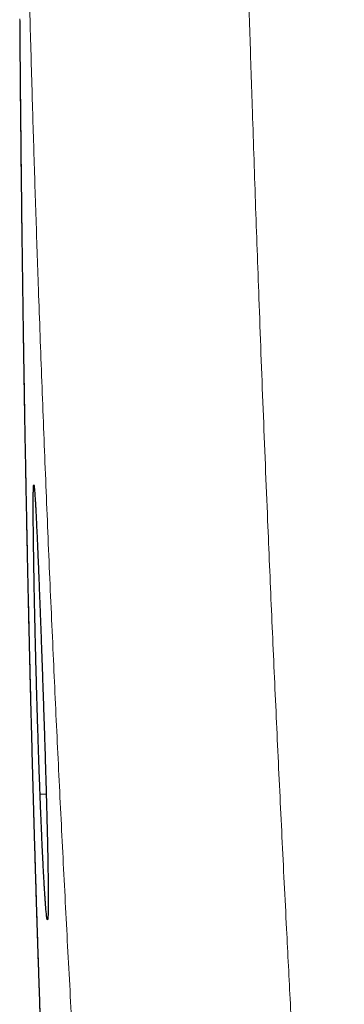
# Model space of a CAD drawing. Header units: millimetres. Extents: x 8 to 769, y 12 to 448.
# Tile 11 of 52: x 291 to 300, y 221 to 248. Entities that reach past the tile are written whole.
import ezdxf

# ---------------------------------------------------------------- set-up
doc = ezdxf.new("R2010")
doc.units = ezdxf.units.MM

msp = doc.modelspace()

# ---------------------------------------------------------------- linework, layer by layer
at = {"color": 252, "linetype": 'Continuous', "lineweight": 0}
msp.add_line((291.371, 226.361), (291.541, 226.361), dxfattribs=at)
for points, knots in [([(296.929, 254.996), (296.937, 254.704), (296.955, 254.119), (296.983, 253.241), (297.01, 252.36), (297.038, 251.476), (297.067, 250.54), (297.098, 249.551), (297.13, 248.508), (297.164, 247.461), (297.197, 246.412), (297.235, 245.271), (297.276, 244.038), (297.321, 242.713), (297.368, 241.385), (297.419, 239.989), (297.474, 238.524), (297.533, 236.99), (297.595, 235.453), (297.654, 234.015), (297.71, 232.676), (297.764, 231.439), (297.819, 230.199), (297.875, 228.957), (297.933, 227.707), (297.992, 226.45), (298.054, 225.184), (298.116, 223.916), (298.176, 222.725), (298.232, 221.613), (298.286, 220.58), (298.34, 219.545), (298.395, 218.508), (298.451, 217.469), (298.508, 216.429), (298.566, 215.387), (298.621, 214.412), (298.673, 213.504), (298.721, 212.663), (298.77, 211.822), (298.819, 210.978), (298.866, 210.166), (298.912, 209.385), (298.957, 208.636), (299.001, 207.886), (299.042, 207.184), (299.081, 206.53), (299.117, 205.924), (299.152, 205.317), (299.187, 204.709), (299.22, 204.132), (299.25, 203.584), (299.279, 203.066), (299.307, 202.548), (299.334, 202.03), (299.361, 201.51), (299.388, 200.989), (299.415, 200.466), (299.441, 199.944), (299.467, 199.422), (299.492, 198.9), (299.518, 198.378), (299.543, 197.855), (299.569, 197.333), (299.596, 196.813), (299.623, 196.293), (299.651, 195.773), (299.68, 195.253), (299.711, 194.735), (299.743, 194.218), (299.765, 193.876), (299.777, 193.705)], [0, 0, 0, 0, 0.015137, 0.030274, 0.045412, 0.060549, 0.075686, 0.09338, 0.111075, 0.12877, 0.146465, 0.164159, 0.186304, 0.20845, 0.230596, 0.252741, 0.278146, 0.303553, 0.328959, 0.354365, 0.374705, 0.395045, 0.415386, 0.435726, 0.456066, 0.476699, 0.497332, 0.517965, 0.538598, 0.555333, 0.572068, 0.588803, 0.605538, 0.622273, 0.63901, 0.655746, 0.672481, 0.685919, 0.699357, 0.712795, 0.726233, 0.739671, 0.751563, 0.763456, 0.775334, 0.787212, 0.796778, 0.806346, 0.815914, 0.825481, 0.835047, 0.843183, 0.851321, 0.859459, 0.867596, 0.875732, 0.883943, 0.892156, 0.90037, 0.908583, 0.916794, 0.925069, 0.933345, 0.941623, 0.9499, 0.958175, 0.966539, 0.974904, 0.98327, 0.991636, 1, 1, 1, 1]), ([(293.997, 192.002), (293.956, 192.663), (293.904, 193.489), (293.843, 194.482), (293.812, 194.981), (293.781, 195.482), (293.749, 195.985), (293.718, 196.491), (293.686, 196.999), (293.653, 197.508), (293.623, 197.988), (293.594, 198.438), (293.567, 198.858), (293.54, 199.278), (293.513, 199.699), (293.483, 200.158), (293.45, 200.655), (293.415, 201.19), (293.38, 201.724), (293.345, 202.26), (293.31, 202.796), (293.274, 203.333), (293.239, 203.869), (293.202, 204.441), (293.162, 205.048), (293.12, 205.691), (293.078, 206.333), (293.036, 206.974), (292.995, 207.614), (292.951, 208.296), (292.905, 209.019), (292.856, 209.784), (292.808, 210.547), (292.76, 211.31), (292.709, 212.138), (292.654, 213.032), (292.596, 213.991), (292.539, 214.949), (292.478, 215.97), (292.415, 217.053), (292.35, 218.198), (292.285, 219.341), (292.221, 220.51), (292.156, 221.706), (292.091, 222.928), (292.028, 224.147), (291.966, 225.366), (291.905, 226.582), (291.846, 227.797), (291.789, 229.009), (291.732, 230.246), (291.675, 231.507), (291.619, 232.793), (291.565, 234.075), (291.513, 235.356), (291.462, 236.634), (291.413, 237.91), (291.366, 239.183), (291.323, 240.371), (291.285, 241.473), (291.251, 242.491), (291.218, 243.507), (291.186, 244.52), (291.155, 245.562), (291.124, 246.631), (291.093, 247.728), (291.064, 248.82), (291.038, 249.836), (291.014, 250.775), (290.994, 251.64), (290.975, 252.504), (290.956, 253.368), (290.944, 253.945), (290.938, 254.234)], [0, 0, 0, 0, 0.031849, 0.039835, 0.047821, 0.055806, 0.063791, 0.071781, 0.079773, 0.087765, 0.095754, 0.102271, 0.10879, 0.115309, 0.121827, 0.128344, 0.136592, 0.144841, 0.153091, 0.161339, 0.16963, 0.177922, 0.186215, 0.194507, 0.204473, 0.214439, 0.224407, 0.234376, 0.244344, 0.25431, 0.266264, 0.278219, 0.290174, 0.302129, 0.314084, 0.329203, 0.344322, 0.359441, 0.37456, 0.392723, 0.410886, 0.429049, 0.447212, 0.466731, 0.48625, 0.505769, 0.525288, 0.544819, 0.56435, 0.583881, 0.603411, 0.624213, 0.645014, 0.665816, 0.686617, 0.707419, 0.72822, 0.749022, 0.769824, 0.786566, 0.80331, 0.820053, 0.836796, 0.853539, 0.871838, 0.890137, 0.908437, 0.926736, 0.941389, 0.956041, 0.970694, 0.985347, 1, 1, 1, 1]), ([(290.807, 247.764), (290.81, 247.395), (290.816, 246.657), (290.825, 245.55), (290.836, 244.444), (290.848, 243.323), (290.862, 242.186), (290.877, 241.035), (290.893, 239.884), (290.91, 238.734), (290.928, 237.585), (290.948, 236.436), (290.969, 235.289), (290.991, 234.142), (291.014, 232.997), (291.039, 231.853), (291.065, 230.71), (291.09, 229.642), (291.115, 228.646), (291.139, 227.724), (291.164, 226.803), (291.19, 225.884), (291.216, 224.964), (291.244, 224.045), (291.272, 223.126), (291.301, 222.209), (291.332, 221.294), (291.363, 220.381), (291.395, 219.47), (291.428, 218.561), (291.462, 217.654), (291.496, 216.75), (291.532, 215.842), (291.569, 214.931), (291.608, 214.016), (291.647, 213.104), (291.687, 212.195), (291.715, 211.592), (291.729, 211.291)], [0, 0, 0, 0, 0.02982, 0.059642, 0.089463, 0.119283, 0.150349, 0.181415, 0.212481, 0.243547, 0.274613, 0.30568, 0.336747, 0.367813, 0.39888, 0.429949, 0.461017, 0.492084, 0.517262, 0.542441, 0.567621, 0.592801, 0.617979, 0.643267, 0.668557, 0.693847, 0.719137, 0.744426, 0.769715, 0.795007, 0.820298, 0.84559, 0.870879, 0.896702, 0.922527, 0.948353, 0.974177, 1, 1, 1, 1])]:
    msp.add_open_spline(points, degree=3, knots=knots, dxfattribs=at)
at = {"color": 7, "linetype": 'Continuous', "lineweight": 30}
for points, knots in [([(290.808, 247.712), (290.809, 247.561), (290.811, 247.196), (290.816, 246.62), (290.822, 245.985), (290.827, 245.354), (290.834, 244.727), (290.84, 244.104), (290.847, 243.484), (290.854, 242.867), (290.861, 242.254), (290.869, 241.644), (290.877, 241.038), (290.885, 240.434), (290.893, 239.834), (290.902, 239.237), (290.911, 238.643), (290.921, 238.051), (290.93, 237.463), (290.94, 236.877), (290.95, 236.294), (290.961, 235.714), (290.972, 235.137), (290.983, 234.562), (290.994, 233.989), (291.006, 233.42), (291.017, 232.852), (291.029, 232.288), (291.042, 231.727), (291.054, 231.168), (291.067, 230.614), (291.08, 230.062), (291.094, 229.513), (291.107, 228.968), (291.121, 228.426), (291.135, 227.886), (291.149, 227.349), (291.164, 226.816), (291.178, 226.285), (291.193, 225.757), (291.208, 225.231), (291.224, 224.708), (291.239, 224.188), (291.255, 223.671), (291.271, 223.156), (291.287, 222.643), (291.304, 222.133), (291.321, 221.625), (291.337, 221.12), (291.355, 220.617), (291.372, 220.116), (291.389, 219.618), (291.407, 219.121), (291.425, 218.628), (291.443, 218.137), (291.462, 217.649), (291.48, 217.165), (291.499, 216.682), (291.518, 216.203), (291.537, 215.726), (291.556, 215.251), (291.575, 214.779), (291.595, 214.309), (291.615, 213.842), (291.635, 213.377), (291.655, 212.915), (291.675, 212.455), (291.696, 211.997), (291.714, 211.604), (291.725, 211.364), (291.729, 211.275)], [0, 0, 0, 0, 0.012284, 0.029504, 0.046623, 0.063643, 0.080564, 0.09739, 0.114124, 0.130767, 0.147322, 0.163791, 0.180176, 0.196479, 0.212704, 0.22885, 0.244921, 0.260918, 0.276844, 0.292699, 0.308486, 0.324207, 0.339862, 0.355455, 0.370985, 0.386456, 0.401867, 0.417215, 0.432482, 0.447669, 0.462778, 0.477809, 0.492767, 0.507651, 0.522464, 0.537208, 0.551885, 0.566496, 0.581043, 0.595527, 0.60995, 0.624314, 0.63862, 0.65287, 0.667064, 0.681205, 0.695294, 0.709333, 0.723322, 0.737263, 0.751157, 0.765006, 0.778811, 0.792573, 0.806264, 0.81988, 0.833443, 0.846952, 0.860409, 0.873816, 0.887174, 0.900483, 0.913746, 0.926963, 0.940136, 0.953265, 0.966352, 0.979398, 0.992404, 1, 1, 1, 1]), ([(291.371, 226.361), (291.369, 226.429), (291.363, 226.566), (291.356, 226.776), (291.348, 226.988), (291.34, 227.203), (291.333, 227.421), (291.325, 227.649), (291.318, 227.889), (291.31, 228.139), (291.302, 228.391), (291.294, 228.644), (291.287, 228.896), (291.28, 229.146), (291.273, 229.395), (291.266, 229.643), (291.259, 229.893), (291.253, 230.142), (291.247, 230.392), (291.241, 230.639), (291.235, 230.881), (291.23, 231.117), (291.225, 231.347), (291.22, 231.572), (291.215, 231.795), (291.211, 232.016), (291.207, 232.232), (291.203, 232.442), (291.2, 232.644), (291.197, 232.838), (291.194, 233.022), (291.191, 233.2), (291.189, 233.371), (291.187, 233.537), (291.185, 233.695), (291.184, 233.845), (291.183, 233.984), (291.182, 234.113), (291.182, 234.232), (291.182, 234.342), (291.182, 234.443), (291.182, 234.535), (291.183, 234.617), (291.184, 234.69), (291.186, 234.751), (291.187, 234.801), (291.189, 234.84), (291.192, 234.869), (291.194, 234.889), (291.197, 234.897), (291.2, 234.895), (291.204, 234.881), (291.208, 234.857), (291.212, 234.823), (291.216, 234.779), (291.22, 234.724), (291.225, 234.659), (291.23, 234.583), (291.236, 234.496), (291.242, 234.399), (291.248, 234.293), (291.254, 234.178), (291.26, 234.055), (291.267, 233.923), (291.273, 233.781), (291.28, 233.629), (291.288, 233.467), (291.295, 233.296), (291.303, 233.12), (291.311, 232.937), (291.319, 232.749), (291.327, 232.554), (291.335, 232.352), (291.344, 232.141), (291.352, 231.922), (291.361, 231.697), (291.367, 231.532), (291.371, 231.443), (291.371, 231.43)], [0, 0, 0, 0, 0.011945, 0.023906, 0.035876, 0.047846, 0.059807, 0.071752, 0.085175, 0.098615, 0.112062, 0.125503, 0.138926, 0.152152, 0.165389, 0.178627, 0.191853, 0.205463, 0.219085, 0.232708, 0.246318, 0.259544, 0.272781, 0.286019, 0.299245, 0.312855, 0.326478, 0.340101, 0.353711, 0.366933, 0.380166, 0.3934, 0.406621, 0.420227, 0.433846, 0.447464, 0.46107, 0.474288, 0.487517, 0.500747, 0.513964, 0.527566, 0.54118, 0.554795, 0.568397, 0.581613, 0.594842, 0.60807, 0.621287, 0.634887, 0.6485, 0.662113, 0.675714, 0.688932, 0.702162, 0.715393, 0.728611, 0.742213, 0.755828, 0.769443, 0.783045, 0.796268, 0.809503, 0.822737, 0.83596, 0.849567, 0.863186, 0.876805, 0.890412, 0.903642, 0.916882, 0.930123, 0.943353, 0.956966, 0.970591, 0.984217, 0.99783, 1, 1, 1, 1]), ([(291.371, 231.43), (291.374, 231.356), (291.38, 231.207), (291.388, 230.979), (291.397, 230.748), (291.405, 230.512), (291.414, 230.271), (291.423, 230.025), (291.432, 229.777), (291.44, 229.528), (291.449, 229.279), (291.458, 229.029), (291.466, 228.78), (291.474, 228.528), (291.483, 228.274), (291.491, 228.019), (291.499, 227.766), (291.507, 227.517), (291.514, 227.273), (291.521, 227.034), (291.528, 226.799), (291.535, 226.564), (291.541, 226.332), (291.548, 226.102), (291.554, 225.877), (291.559, 225.66), (291.564, 225.451), (291.569, 225.25), (291.574, 225.055), (291.578, 224.864), (291.582, 224.68), (291.585, 224.501), (291.588, 224.33), (291.59, 224.169), (291.593, 224.018), (291.594, 223.877), (291.595, 223.745), (291.596, 223.62), (291.597, 223.504), (291.597, 223.396), (291.596, 223.298), (291.595, 223.211), (291.594, 223.136), (291.592, 223.071), (291.59, 223.016), (291.588, 222.97), (291.585, 222.935), (291.581, 222.911), (291.577, 222.897), (291.573, 222.894), (291.568, 222.902), (291.564, 222.92), (291.558, 222.949), (291.553, 222.988), (291.547, 223.038), (291.541, 223.099), (291.534, 223.171), (291.527, 223.252), (291.52, 223.343), (291.513, 223.443), (291.506, 223.551), (291.498, 223.671), (291.49, 223.8), (291.482, 223.941), (291.473, 224.09), (291.465, 224.246), (291.456, 224.41), (291.448, 224.579), (291.439, 224.756), (291.43, 224.942), (291.422, 225.137), (291.413, 225.341), (291.404, 225.551), (291.395, 225.758), (291.387, 225.961), (291.379, 226.159), (291.374, 226.294), (291.371, 226.361)], [0, 0, 0, 0, 0.012975, 0.025961, 0.038946, 0.051921, 0.065257, 0.078605, 0.091953, 0.105289, 0.118526, 0.131775, 0.145023, 0.15826, 0.171881, 0.185515, 0.199149, 0.212771, 0.226005, 0.23925, 0.252495, 0.265729, 0.279348, 0.292979, 0.30661, 0.320229, 0.333454, 0.346691, 0.359928, 0.373153, 0.386763, 0.400386, 0.414008, 0.427618, 0.440834, 0.454061, 0.467288, 0.480504, 0.494104, 0.507716, 0.521329, 0.534928, 0.548139, 0.561361, 0.574583, 0.587793, 0.601387, 0.614994, 0.6286, 0.642194, 0.655407, 0.668632, 0.681856, 0.695069, 0.708665, 0.722274, 0.735883, 0.749479, 0.762701, 0.775934, 0.789167, 0.802388, 0.815993, 0.829611, 0.843228, 0.856834, 0.870065, 0.883307, 0.89655, 0.909781, 0.923396, 0.937024, 0.950651, 0.964267, 0.976176, 0.98809, 1, 1, 1, 1])]:
    msp.add_open_spline(points, degree=3, knots=knots, dxfattribs=at)

doc.saveas('drawing.dxf')
